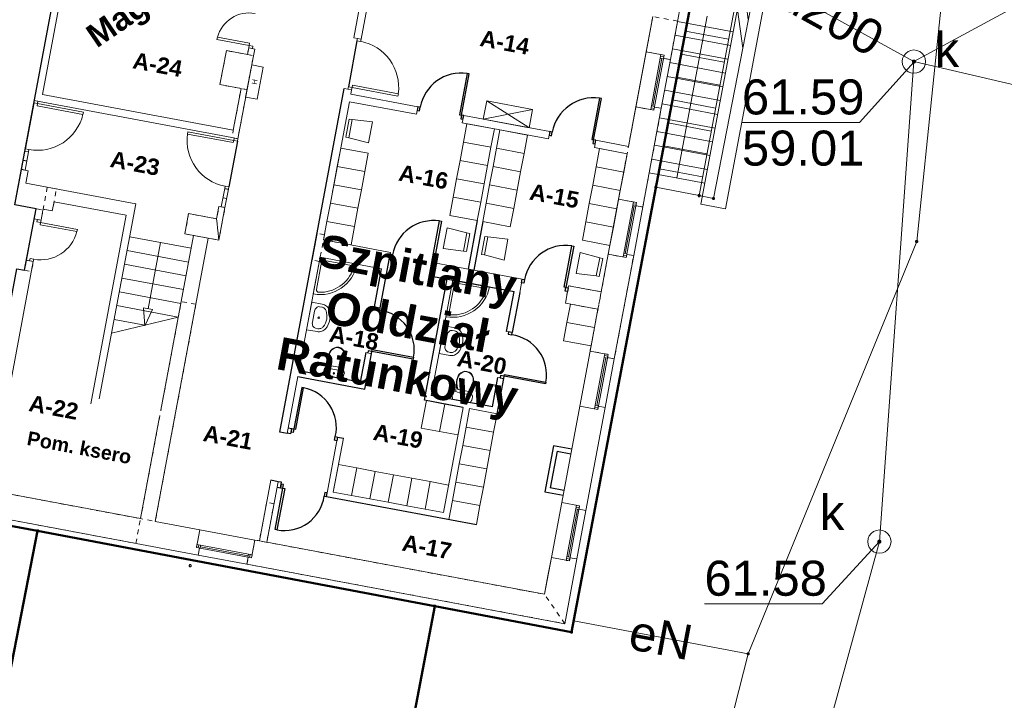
# Model space of a CAD drawing. Header units: millimetres. Extents: x 6421400 to 6424255, y 5791334 to 5793836.
# Tile 24 of 101: x 6422697 to 6422718, y 5792808 to 5792822. Entities that reach past the tile are written whole.
import ezdxf
from ezdxf.enums import TextEntityAlignment as Align

# ---------------------------------------------------------------- set-up
doc = ezdxf.new("R2010")
doc.units = ezdxf.units.MM
doc.linetypes.add('DASHED', pattern=[20, 10, -10])
doc.linetypes.add('Wipeout_Contour', pattern=[10, 0, -10])
doc.layers.get('0').update_dxf_attribs({"color": 252})
for name, color, linetype, lineweight in [('GESBLO', 252, 'Continuous', 18), ('GESBZO', 7, 'Continuous', 35), ('GESIPD', 252, 'Continuous', 18), ('GESSCH', 252, 'Continuous', 18), ('GSPPRB', 252, 'Continuous', 18), ('GSSDSO', 252, 'Continuous', 18), ('GULENN', 252, 'Continuous', 18), ('GULENN_O', 252, 'Continuous', 18), ('GULKDP', 252, 'Continuous', 18), ('GULKDP_O', 252, 'Continuous', 18), ('GUPKSD', 252, 'Continuous', 18), ('GUPKSD_O', 252, 'Continuous', 18), ('GUPKWZ', 252, 'Continuous', 13), ('GUPKWZ_O', 252, 'Continuous', 13)]:
    doc.layers.add(name, color=color, linetype=linetype, lineweight=lineweight)
for name, color, linetype in [('GUPKSH', 252, 'Continuous'), ('GUPKSH_O', 252, 'Continuous'), ('Kreskowanie', 252, 'Continuous'), ('xref', 252, 'Continuous')]:
    doc.layers.add(name, color=color, linetype=linetype)
doc.styles.add('Arial', font='arial.ttf')
doc.styles.add('GENERATED_STYLE_2', font='ARIALUNI.TTF')
doc.styles.add('GENERATED_STYLE_6', font='arialbd.ttf')

# ---------------------------------------------------------------- blocks, each defined once
blk = doc.blocks.new('GSSDSO1')
at = {"color": 0}
for points in [[(-1.125, -0.25), (-0.125, 0.25)], [(-0.5, -0.25), (0.5, 0.25)], [(0.125, -0.25), (1.125, 0.25)]]:
    blk.add_lwpolyline(points, dxfattribs=at)
blk = doc.blocks.new('GUPKSH1')
blk.add_hatch(color=0).paths.add_polyline_path([(0, 0.045), (-0.011647, 0.043467), (-0.0225, 0.038971), (-0.03182, 0.03182), (-0.038971, 0.0225), (-0.043467, 0.011647), (-0.045, 0), (-0.043467, -0.011647), (-0.038971, -0.0225), (-0.03182, -0.03182), (-0.0225, -0.038971), (-0.011647, -0.043467), (0, -0.045), (0.011647, -0.043467), (0.0225, -0.038971), (0.03182, -0.03182), (0.038971, -0.0225), (0.043467, -0.011647), (0.045, 0), (0.043467, 0.011647), (0.038971, 0.0225), (0.03182, 0.03182), (0.0225, 0.038971), (0.011647, 0.043467)])
blk = doc.blocks.new('GUPKSD1_1')
at = {"color": 0}
blk.add_lwpolyline([(0.25, 0), (0.241481, -0.064705), (0.216506, -0.125), (0.176777, -0.176777), (0.125, -0.216506), (0.064705, -0.241481), (0, -0.25), (-0.064705, -0.241481), (-0.125, -0.216506), (-0.176777, -0.176777), (-0.216506, -0.125), (-0.241481, -0.064705), (-0.25, 0), (-0.241481, 0.064705), (-0.216506, 0.125), (-0.176777, 0.176777), (-0.125, 0.216506), (-0.064705, 0.241481), (0, 0.25), (0.064705, 0.241481), (0.125, 0.216506), (0.176777, 0.176777), (0.216506, 0.125), (0.241481, 0.064705)], close=True, dxfattribs=at)
blk = doc.blocks.new('GUPKWZ1_1')
at = {"color": 0}
blk.add_lwpolyline([(0.25, 0), (0.241481, -0.064705), (0.216506, -0.125), (0.176777, -0.176777), (0.125, -0.216506), (0.064705, -0.241481), (0, -0.25), (-0.064705, -0.241481), (-0.125, -0.216506), (-0.176777, -0.176777), (-0.216506, -0.125), (-0.241481, -0.064705), (-0.25, 0), (-0.241481, 0.064705), (-0.216506, 0.125), (-0.176777, 0.176777), (-0.125, 0.216506), (-0.064705, 0.241481), (0, 0.25), (0.064705, 0.241481), (0.125, 0.216506), (0.176777, 0.176777), (0.216506, 0.125), (0.241481, 0.064705)], close=True, dxfattribs=at)
blk = doc.blocks.new('GSPPRB0')
at = {"color": 0, "lineweight": 18}
blk.add_lwpolyline([(-0.007955, 0.0225), (0.007955, 0.0225), (0.0225, 0.007955), (0.0225, -0.007955), (0.007955, -0.0225), (-0.007955, -0.0225), (-0.0225, -0.007955), (-0.0225, 0.007955)], close=True, dxfattribs=at)
blk = doc.blocks.new('G$CC51CC4AD')
at = {"layer": 'GESBLO', "linetype": 'Continuous', "lineweight": 18, "elevation": 10.26}
blk.add_lwpolyline([(6422706.06, 5792809.74), (6422697.56, 5792811.35), (6422686.8, 5792813.34), (6422693, 5792845.94), (6422693.59, 5792849.14), (6422695.55, 5792859.83), (6422715.05, 5792856.19), (6422717.81, 5792855.67), (6422715.87, 5792845.459), (6422715.092, 5792841.355), (6422714.606, 5792838.792), (6422708.99, 5792809.18)], close=True, dxfattribs=at)
at = {"layer": 'GESBZO', "linetype": 'Continuous', "lineweight": 50, "elevation": 10.26}
for points in [[(6422706.06, 5792809.74), (6422697.56, 5792811.35), (6422686.8, 5792813.34), (6422693, 5792845.94), (6422693.59, 5792849.14), (6422695.55, 5792859.83), (6422715.05, 5792856.19), (6422717.81, 5792855.67), (6422715.87, 5792845.459), (6422718.077, 5792845.045), (6422718.645, 5792848.041), (6422725.134, 5792846.811), (6422723.784, 5792839.697), (6422723.402, 5792839.774), (6422723.093, 5792838.147), (6422720.024, 5792838.727), (6422720.335, 5792840.355), (6422715.092, 5792841.355), (6422714.606, 5792838.792), (6422708.99, 5792809.18)], [(6422704.49, 5792801.49), (6422695.95, 5792803.13), (6422697.56, 5792811.35), (6422706.06, 5792809.74)]]:
    blk.add_lwpolyline(points, close=True, dxfattribs=at)
at = {"layer": 'GESIPD', "linetype": 'Continuous', "lineweight": 18, "elevation": 10.26}
blk.add_lwpolyline([(6422697.123, 5792809.121), (6422697.56, 5792811.35), (6422686.8, 5792813.34), (6422686.79, 5792813.288), (6422686.655, 5792813.314), (6422688.495, 5792823.144), (6422685.923, 5792823.621), (6422685.419, 5792821.73), (6422684.093, 5792813.801), (6422683.794, 5792813.857), (6422685.269, 5792821.762), (6422684.023, 5792821.995)], dxfattribs=at)
at = {"layer": 'GESSCH', "linetype": 'Continuous', "lineweight": 18, "elevation": 10.26}
blk.add_lwpolyline([(6422710.797, 5792818.709), (6422711.72, 5792818.53), (6422712.52, 5792822.77), (6422711.603, 5792822.957)], close=True, dxfattribs=at)
for points in [[(6422712.352, 5792821.878), (6422711.431, 5792822.052)], [(6422712.259, 5792821.387), (6422711.338, 5792821.561)], [(6422712.166, 5792820.896), (6422711.245, 5792821.07)], [(6422712.074, 5792820.404), (6422711.152, 5792820.578)], [(6422711.981, 5792819.913), (6422711.059, 5792820.087)], [(6422711.888, 5792819.422), (6422710.965, 5792819.596)], [(6422711.796, 5792818.93), (6422710.872, 5792819.105)]]:
    blk.add_lwpolyline(points, dxfattribs=at)
at = {"layer": 'GSSDSO', "linetype": 'Continuous', "lineweight": 18, "elevation": 10.22}
blk.add_lwpolyline([(6422712.19, 5792826.12), (6422713.46, 5792825.83), (6422712.03, 5792818.47), (6422711.72, 5792818.53), (6422712.52, 5792822.77), (6422713.08, 5792825.55), (6422712.12, 5792825.77)], close=True, dxfattribs=at)
at = {"layer": 'GULENN', "linetype": 'Continuous', "lineweight": 18, "elevation": 10.18}
for points in [[(6422717.383, 5792836.88), (6422717.471, 5792828.131), (6422716.379, 5792817.549), (6422712.77, 5792808.717), (6422711.571, 5792804.008), (6422705.197, 5792805.206)], [(6422712.77, 5792808.717), (6422709.036, 5792809.426)]]:
    blk.add_lwpolyline(points, dxfattribs=at)
at = {"layer": 'GULKDP', "linetype": 'Continuous', "lineweight": 18, "elevation": 10.18}
for points in [[(6422716.32, 5792821.4), (6422715.58, 5792811.12), (6422710.61, 5792792.95), (6422678.5, 5792798.87), (6422680.12, 5792810.02), (6422685.71, 5792837.86), (6422685.8, 5792838.35)], [(6422726.92, 5792825.34), (6422724.44, 5792825.8), (6422716.32, 5792821.4)], [(6422716.32, 5792821.4), (6422712.327, 5792823.61)], [(6422725.118, 5792819.355), (6422716.32, 5792821.4)]]:
    blk.add_lwpolyline(points, dxfattribs=at)
at = {"layer": 'GUPKSH_O', "linetype": 'Continuous', "lineweight": 13, "elevation": 10.8, "flags": 128}
for points in [[(6422716.325, 5792821.397), (6422715.158, 5792820.095), (6422712.638, 5792820.095)], [(6422715.583, 5792811.122), (6422714.355, 5792809.789), (6422711.835, 5792809.789)]]:
    blk.add_lwpolyline(points, dxfattribs=at)
at = {"layer": 'GSPPRB', "linetype": 'Continuous', "lineweight": 18, "rotation": 90}
for p in [(6422710.797, 5792818.709, 10.28), (6422711.72, 5792818.53, 10.28), (6422712.03, 5792818.47, 10.28), (6422716.379, 5792817.549, 10.28), (6422697.56, 5792811.35, 10.28), (6422700.826, 5792810.604, 10.28), (6422706.06, 5792809.74, 10.28), (6422708.99, 5792809.18, 10.28), (6422712.77, 5792808.717, 10.28)]:
    blk.add_blockref('GSPPRB0', p, dxfattribs=at)
at = {"layer": 'GSSDSO', "linetype": 'Continuous', "lineweight": 18, "yscale": 0.67706298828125, "rotation": 79.00479399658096}
blk.add_blockref('GSSDSO1', (6422712.703, 5792822.822, 10.22), dxfattribs=at)
at = {"layer": 'GUPKSD', "linetype": 'Continuous', "lineweight": 18, "rotation": 90}
for p in [(6422716.32, 5792821.4, 10.24), (6422715.58, 5792811.12, 10.24)]:
    blk.add_blockref('GUPKSD1_1', p, dxfattribs=at)
at = {"layer": 'GUPKSH', "linetype": 'Continuous', "lineweight": 5, "rotation": 90}
for p in [(6422716.32, 5792821.4, 10.24), (6422715.58, 5792811.12, 10.24)]:
    blk.add_blockref('GUPKSH1', p, dxfattribs=at)
at = {"layer": 'GUPKWZ', "linetype": 'Continuous', "lineweight": 13, "rotation": 90}
blk.add_blockref('GUPKWZ1_1', (6422715.58, 5792811.12, 10.25), dxfattribs=at)
at = {"layer": 'GULENN_O', "linetype": 'Continuous', "lineweight": 0, "style": 'Arial'}
blk.add_text('eN', height=0.75, rotation=349.2576, dxfattribs=at).set_placement((6422710.833, 5792808.703, 10.8), align=Align.CENTER)
at = {"layer": 'GULKDP_O', "linetype": 'Continuous', "lineweight": 0, "style": 'Arial'}
blk.add_text('kd200', height=0.75, rotation=331.0343, dxfattribs=at).set_placement((6422714.142, 5792822.177, 10.8), align=Align.CENTER)
at = {"layer": 'GUPKSD_O', "linetype": 'Continuous', "lineweight": 0, "style": 'Arial'}
for p in [(6422717.289, 5792821.283, 10.8), (6422714.83, 5792811.37, 10.8)]:
    blk.add_text('k', height=0.75, rotation=360, dxfattribs=at).set_placement(p, align=Align.RIGHT)
at = {"layer": 'GUPKSH_O', "linetype": 'Continuous', "lineweight": 0, "style": 'Arial'}
for s, p in [('61.59', (6422712.638, 5792820.268, 10.8)), ('59.01', (6422712.638, 5792819.173, 10.8)), ('61.58', (6422711.835, 5792809.961, 10.8))]:
    blk.add_text(s, height=0.75, rotation=360, dxfattribs=at).set_placement(p)
at = {"layer": 'GUPKWZ_O', "linetype": 'Continuous', "lineweight": 0, "style": 'Arial'}
blk.add_text('k', height=0.75, rotation=360, dxfattribs=at).set_placement((6422714.83, 5792811.37, 10.8), align=Align.RIGHT)
blk = doc.blocks.new('-1')
at = {"linetype": 'Continuous', "lineweight": 18}
for p, q in [((175718, -27461), (175718, -35131)), ((175718, -27461), (175718, -35131)), ((175178, -28001), (175178, -35131)), ((175178, -28001), (175178, -35131)), ((160743, -29226), (160743, -35576)), ((173968, -32206), (173968, -30666)), ((167218, -31191), (167218, -32992)), ((167378, -32992), (167378, -31156)), ((174573, -31145), (174573, -34671)), ((160893, -35416), (160893, -31216)), ((173428, -31366), (173428, -32136)), ((173428, -31366), (173428, -34196)), ((175178, -31371), (173968, -31371)), ((175178, -31371), (173968, -31371)), ((175178, -31671), (173968, -31671)), ((175178, -31671), (173968, -31671)), ((175178, -31971), (173968, -31971)), ((175178, -31971), (173968, -31971)), ((173428, -32136), (173818, -32136)), ((173428, -32136), (173428, -33336)), ((173750, -32136), (173750, -33336)), ((173818, -32136), (173750, -32136)), ((173818, -32176), (173750, -32176)), ((173750, -32216), (173818, -32216)), ((173784, -32216), (173784, -33256)), ((173818, -32136), (173818, -32206)), ((173818, -33336), (173818, -32136)), ((173818, -32206), (173968, -32206)), ((173968, -33266), (173968, -32206)), ((175178, -32271), (173968, -32271)), ((175178, -32271), (173968, -32271)), ((175178, -32571), (173968, -32571)), ((175178, -32571), (173968, -32571)), ((175178, -32871), (173968, -32871)), ((175178, -32871), (173968, -32871)), ((167218, -32992), (167378, -32992)), ((167298, -33042), (167298, -32992)), ((167378, -33042), (167298, -33042)), ((167378, -32992), (167378, -33042)), ((173750, -33256), (173818, -33256)), ((173818, -33296), (173750, -33296)), ((173818, -33336), (173818, -33266)), ((173818, -33266), (173968, -33266)), ((175178, -33171), (173968, -33171)), ((175178, -33171), (173968, -33171)), ((173968, -35416), (173968, -33266)), ((173428, -33336), (173818, -33336)), ((173428, -33336), (173428, -34196)), ((173750, -33336), (173818, -33336)), ((175178, -33471), (173968, -33471)), ((175178, -33471), (173968, -33471)), ((164348, -33571), (164348, -33521)), ((165048, -33521), (164348, -33521)), ((165048, -33571), (164348, -33571)), ((165048, -33571), (165048, -33521)), ((165048, -33621), (165048, -33571)), ((165048, -33571), (165128, -33571)), ((165178, -33621), (165048, -33621)), ((165048, -33621), (165048, -33766)), ((165128, -33621), (165048, -33621)), ((165128, -33571), (165128, -33621)), ((165178, -33766), (165178, -33621)), ((165048, -33766), (164588, -33766)), ((164588, -33766), (164588, -34506)), ((165178, -34506), (165178, -33766)), ((170264, -33796), (171257, -34193)), ((170264, -34196), (171264, -33796)), ((170264, -33796), (171264, -33796)), ((170264, -33796), (170264, -34196)), ((171264, -33796), (171264, -34196)), ((175178, -33771), (173968, -33771)), ((175178, -33771), (173968, -33771)), ((165428, -33969), (165178, -33969)), ((165178, -33969), (165178, -34669)), ((165428, -34669), (165428, -33969)), ((167218, -34096), (167378, -34096)), ((167378, -34046), (167298, -34046)), ((167298, -34046), (167298, -34096)), ((167378, -33996), (168378, -33996)), ((167378, -34046), (167378, -33996)), ((167378, -34096), (167378, -34046)), ((167378, -34046), (168378, -34046)), ((167378, -34196), (167378, -34096)), ((168378, -34046), (168378, -33996)), ((175178, -34071), (173968, -34071)), ((175178, -34071), (173968, -34071)), ((168838, -34196), (167378, -34196)), ((167378, -36256), (167378, -34356)), ((168838, -34356), (167378, -34356)), ((168838, -34196), (168838, -34356)), ((169838, -34196), (169838, -34356)), ((169838, -34196), (169838, -34356)), ((171718, -34196), (169838, -34196)), ((171718, -34356), (169838, -34356)), ((169938, -34356), (169938, -34756)), ((170538, -34356), (169938, -34356)), ((170264, -34196), (171264, -34196)), ((170538, -34756), (170538, -34356)), ((171258, -34356), (170658, -34356)), ((170658, -34356), (170658, -35156)), ((171258, -34756), (171258, -34356)), ((171718, -34196), (171718, -34356)), ((172718, -34196), (172718, -34356)), ((173428, -34196), (172718, -34196)), ((173428, -34356), (172718, -34356)), ((172828, -34356), (172828, -34756)), ((173428, -34356), (172828, -34356)), ((173428, -34356), (173428, -35346)), ((173428, -34756), (173428, -34356)), ((164588, -34506), (165048, -34506)), ((165048, -34506), (165048, -35416)), ((165178, -35576), (165178, -34506)), ((175178, -34371), (173968, -34371)), ((175178, -34371), (173968, -34371)), ((165178, -34669), (165428, -34669)), ((167446, -35116), (167446, -34722)), ((167446, -34722), (167511, -34722)), ((167511, -34722), (167946, -34689)), ((167511, -34722), (167511, -35116)), ((167946, -34689), (167946, -35146)), ((169938, -34756), (170538, -34756)), ((169938, -34756), (169938, -35156)), ((170538, -34756), (169938, -34756)), ((170538, -35156), (170538, -34756)), ((170658, -34756), (171258, -34756)), ((171258, -34756), (170658, -34756)), ((171258, -35156), (171258, -34756)), ((172828, -34756), (173428, -34756)), ((172828, -34756), (172828, -35156)), ((173428, -34756), (172828, -34756)), ((173428, -35156), (173428, -34756)), ((175178, -34671), (173968, -34671)), ((175178, -34671), (173968, -34671)), ((167511, -35116), (167446, -35116)), ((167946, -35146), (167511, -35116)), ((169938, -35156), (170538, -35156)), ((169938, -35156), (169938, -35556)), ((170538, -35156), (169938, -35156)), ((170538, -35556), (170538, -35156)), ((170658, -35156), (171258, -35156)), ((170658, -35156), (170658, -35556)), ((171258, -35156), (170658, -35156)), ((171258, -35556), (171258, -35156)), ((172828, -35156), (173428, -35156)), ((172828, -35156), (172828, -35556)), ((173428, -35156), (172828, -35156)), ((173428, -35556), (173428, -35156)), ((175178, -35131), (175718, -35131)), ((175178, -35131), (175718, -35131)), ((167378, -35366), (167378, -35766)), ((167978, -35366), (167378, -35366)), ((167978, -35766), (167978, -35366)), ((173428, -35346), (173818, -35346)), ((173428, -35346), (173428, -36546)), ((173750, -35346), (173750, -36546)), ((173818, -35346), (173750, -35346)), ((173818, -35386), (173750, -35386)), ((173818, -35346), (173818, -35416)), ((173818, -36546), (173818, -35346)), ((160743, -35576), (160893, -35576)), ((160743, -35626), (160743, -35576)), ((160743, -35576), (160823, -35576)), ((160823, -35576), (160823, -35626)), ((160893, -35416), (165048, -35416)), ((160893, -35576), (165048, -35576)), ((165178, -35576), (165048, -35576)), ((165098, -35576), (165098, -35626)), ((165178, -35576), (165098, -35576)), ((165178, -35626), (165178, -35576)), ((169938, -35556), (170538, -35556)), ((169938, -35556), (169938, -35956)), ((170538, -35556), (169938, -35556)), ((170538, -35956), (170538, -35556)), ((170658, -35556), (171258, -35556)), ((170658, -35556), (170658, -35956)), ((171258, -35556), (170658, -35556)), ((171258, -35956), (171258, -35556)), ((172828, -35556), (173428, -35556)), ((172828, -35556), (172828, -35956)), ((173428, -35556), (172828, -35556)), ((173428, -35956), (173428, -35556)), ((173750, -35426), (173818, -35426)), ((173784, -35426), (173784, -36466)), ((173818, -35416), (173968, -35416)), ((173968, -36476), (173968, -35416)), ((160823, -35626), (160743, -35626)), ((160823, -35626), (160823, -35676)), ((160823, -35626), (161823, -35626)), ((160823, -35676), (161823, -35676)), ((161823, -35626), (161823, -35676)), ((164098, -35626), (164098, -35676)), ((165098, -35626), (164098, -35626)), ((165098, -35676), (164098, -35676)), ((165098, -35626), (165178, -35626)), ((165098, -35626), (165098, -35676)), ((167378, -35766), (167978, -35766)), ((167378, -35766), (167378, -36166)), ((167978, -35766), (167378, -35766)), ((167978, -36166), (167978, -35766)), ((169938, -35956), (170538, -35956)), ((169938, -35956), (169938, -36356)), ((170538, -35956), (169938, -35956)), ((170538, -36356), (170538, -35956)), ((170658, -35956), (171258, -35956)), ((170658, -35956), (170658, -36356)), ((171258, -35956), (170658, -35956)), ((171258, -36356), (171258, -35956)), ((172828, -35956), (173428, -35956)), ((172828, -35956), (172828, -36356)), ((173428, -35956), (172828, -35956)), ((173428, -36356), (173428, -35956)), ((167378, -36166), (167978, -36166)), ((167378, -36166), (167378, -36566)), ((167978, -36166), (167378, -36166)), ((167378, -36256), (167378, -36306)), ((167978, -36566), (167978, -36166)), ((169938, -36356), (170538, -36356)), ((170658, -36356), (171258, -36356)), ((172828, -36356), (173428, -36356)), ((173750, -36466), (173818, -36466)), ((160823, -36626), (160743, -36626)), ((160743, -36626), (160743, -36676)), ((160743, -36676), (160743, -37076)), ((160743, -36676), (160823, -36676)), ((160823, -36676), (160823, -36626)), ((160823, -36676), (160823, -37076)), ((165098, -36676), (165098, -36626)), ((165098, -36626), (165178, -36626)), ((165098, -36676), (165098, -37076)), ((165178, -36676), (165098, -36676)), ((165178, -36626), (165178, -36676)), ((165178, -36676), (165178, -37076)), ((167378, -36566), (167978, -36566)), ((167378, -36566), (167378, -36966)), ((167978, -36566), (167378, -36566)), ((167978, -36966), (167978, -36566)), ((169932, -36623), (169932, -37080)), ((170367, -36657), (169932, -36623)), ((170367, -36657), (170367, -37051)), ((170432, -36657), (170367, -36657)), ((170432, -37051), (170432, -36657)), ((170758, -37051), (170758, -36657)), ((170758, -36657), (170823, -36657)), ((170823, -36657), (171258, -36623)), ((170823, -36657), (170823, -37051)), ((171258, -36623), (171258, -37080)), ((172828, -36623), (172828, -37080)), ((173262, -36657), (172828, -36623)), ((173262, -36657), (173262, -37051)), ((173327, -36657), (173262, -36657)), ((173327, -37051), (173327, -36657)), ((173428, -36546), (173818, -36546)), ((173428, -36546), (173428, -37366)), ((173818, -36506), (173750, -36506)), ((173750, -36546), (173818, -36546)), ((173818, -36546), (173818, -36476)), ((173818, -36476), (173968, -36476)), ((173968, -38726), (173968, -36476)), ((160743, -36680), (160823, -36680)), ((160743, -36875), (160823, -36875)), ((160743, -36878), (160823, -36878)), ((165178, -36680), (165098, -36680)), ((165178, -36875), (165098, -36875)), ((165178, -36878), (165098, -36878)), ((160743, -37073), (160823, -37073)), ((160743, -37076), (160893, -37076)), ((160743, -37076), (160743, -37846)), ((160893, -37346), (160893, -37076)), ((165178, -37076), (165048, -37076)), ((165048, -37076), (165048, -37346)), ((165178, -37073), (165098, -37073)), ((165178, -37786), (165178, -37076)), ((167378, -36966), (167978, -36966)), ((167378, -36966), (167378, -37366)), ((167978, -36966), (167378, -36966)), ((167978, -37366), (167978, -36966)), ((169932, -37080), (170367, -37051)), ((170367, -37051), (170432, -37051)), ((170823, -37051), (170758, -37051)), ((171258, -37080), (170823, -37051)), ((172828, -37080), (173262, -37051)), ((173262, -37051), (173327, -37051)), ((167218, -37256), (167218, -37836)), ((167378, -37206), (167378, -37156)), ((167378, -37256), (167378, -37206)), ((163288, -37346), (160893, -37346)), ((163288, -41596), (163288, -37346)), ((165048, -37346), (164438, -37346)), ((164438, -37346), (164438, -37786)), ((167378, -37366), (167978, -37366)), ((168838, -37366), (167968, -37366)), ((168838, -37411), (168838, -37366)), ((169838, -37411), (169838, -37701)), ((171718, -37411), (169838, -37411)), ((171718, -37411), (171718, -37701)), ((172718, -37366), (172718, -37411)), ((172718, -37366), (172718, -37746)), ((173428, -37366), (172718, -37366)), ((161558, -37826), (161558, -37626)), ((161558, -37626), (163128, -37626)), ((163128, -41736), (163128, -37626)), ((170258, -40219), (170258, -37701)), ((170258, -37701), (171058, -37701)), ((172718, -37701), (172718, -37746)), ((160743, -37846), (161208, -37846)), ((161208, -37846), (161208, -38066)), ((161358, -37846), (161358, -37826)), ((161358, -37826), (161558, -37826)), ((161358, -38066), (161358, -37846)), ((164948, -37786), (164438, -37786)), ((164628, -37786), (164628, -39226)), ((164948, -37786), (165178, -37786)), ((164948, -43956), (164948, -37786)), ((167378, -40219), (167378, -37746)), ((167378, -38546), (167378, -37746)), ((167378, -37746), (168713, -37746)), ((167378, -37836), (167378, -37886)), ((167428, -38439), (167428, -37846)), ((167478, -37796), (168071, -37796)), ((170308, -38394), (170308, -37801)), ((170358, -37751), (170951, -37751)), ((173428, -37746), (172718, -37746)), ((172828, -37746), (172828, -38146)), ((173428, -37746), (173428, -38656)), ((173428, -38146), (173428, -37746)), ((161358, -38066), (161208, -38066)), ((161278, -38116), (161278, -38066)), ((161278, -38066), (161358, -38066)), ((161358, -38116), (161278, -38116)), ((161358, -38066), (161358, -38116)), ((161358, -38116), (161358, -38166)), ((161358, -38116), (162158, -38116)), ((162158, -38116), (162158, -38166)), ((164628, -38066), (163288, -38066)), ((164628, -38066), (163288, -38066)), ((163958, -39509), (163958, -38066)), ((173428, -38146), (172828, -38146)), ((172828, -38146), (173428, -38146)), ((172828, -38146), (172828, -38546)), ((173428, -38546), (173428, -38146)), ((161358, -38166), (162158, -38166)), ((164628, -38366), (163288, -38366)), ((164628, -38366), (163288, -38366)), ((168713, -38574), (168838, -38574)), ((171593, -38574), (171718, -38574)), ((172828, -38546), (173428, -38546)), ((164628, -38666), (163288, -38666)), ((164628, -38666), (163288, -38666)), ((167378, -38724), (167378, -39324)), ((167378, -38724), (167607, -38724)), ((167378, -38786), (167378, -38736)), ((167378, -38836), (167378, -38786)), ((167632, -38726), (167607, -38724)), ((167657, -38730), (167632, -38726)), ((167681, -38738), (167657, -38730)), ((167704, -38749), (167681, -38738)), ((167725, -38763), (167704, -38749)), ((167743, -38780), (167725, -38763)), ((167760, -38798), (167743, -38780)), ((170262, -38700), (170262, -39300)), ((170262, -38700), (170491, -38700)), ((170395, -38785), (170381, -38799)), ((170410, -38774), (170395, -38785)), ((170427, -38768), (170410, -38774)), ((170445, -38765), (170427, -38768)), ((170445, -38765), (170491, -38765)), ((170516, -38702), (170491, -38700)), ((170507, -38767), (170491, -38765)), ((170523, -38770), (170507, -38767)), ((170541, -38707), (170516, -38702)), ((170539, -38775), (170523, -38770)), ((170553, -38782), (170539, -38775)), ((170565, -38715), (170541, -38707)), ((170566, -38791), (170553, -38782)), ((170588, -38726), (170565, -38715)), ((170609, -38740), (170588, -38726)), ((170628, -38756), (170609, -38740)), ((170644, -38775), (170628, -38756)), ((170658, -38795), (170644, -38775)), ((173428, -38656), (173818, -38656)), ((173428, -38656), (173428, -39856)), ((173750, -38656), (173750, -39856)), ((173818, -38656), (173750, -38656)), ((173818, -38696), (173750, -38696)), ((173750, -38736), (173818, -38736)), ((173784, -38736), (173784, -39776)), ((173818, -38656), (173818, -38726)), ((173818, -39856), (173818, -38656)), ((173818, -38726), (173968, -38726)), ((173968, -39786), (173968, -38726)), ((161358, -38966), (161208, -38966)), ((161208, -38966), (161208, -39186)), ((161358, -38916), (161278, -38916)), ((161278, -38916), (161278, -38966)), ((161278, -38966), (161358, -38966)), ((161358, -38966), (161358, -38916)), ((161358, -43956), (161358, -38966)), ((164628, -38966), (163288, -38966)), ((164628, -38966), (163288, -38966)), ((167472, -38882), (167470, -38905)), ((167470, -38905), (167470, -39143)), ((167477, -38861), (167472, -38882)), ((167485, -38841), (167477, -38861)), ((167497, -38823), (167485, -38841)), ((167510, -38809), (167497, -38823)), ((167526, -38798), (167510, -38809)), ((167543, -38791), (167526, -38798)), ((167561, -38789), (167543, -38791)), ((167561, -38789), (167607, -38789)), ((167623, -38790), (167607, -38789)), ((167639, -38793), (167623, -38790)), ((167654, -38798), (167639, -38793)), ((167669, -38805), (167654, -38798)), ((167682, -38814), (167669, -38805)), ((167694, -38825), (167682, -38814)), ((167705, -38837), (167694, -38825)), ((167713, -38850), (167705, -38837)), ((167733, -38891), (167713, -38850)), ((167748, -38934), (167733, -38891)), ((167757, -38979), (167748, -38934)), ((167760, -39024), (167757, -38979)), ((167773, -38819), (167760, -38798)), ((167797, -38867), (167773, -38819)), ((167814, -38918), (167797, -38867)), ((167824, -38971), (167814, -38918)), ((167828, -39024), (167824, -38971)), ((170356, -38859), (170354, -38881)), ((170354, -38881), (170354, -39119)), ((170361, -38837), (170356, -38859)), ((170370, -38817), (170361, -38837)), ((170381, -38799), (170370, -38817)), ((170578, -38801), (170566, -38791)), ((170589, -38813), (170578, -38801)), ((170598, -38826), (170589, -38813)), ((170618, -38867), (170598, -38826)), ((170632, -38910), (170618, -38867)), ((170641, -38955), (170632, -38910)), ((170644, -39000), (170641, -38955)), ((170681, -38844), (170658, -38795)), ((170698, -38894), (170681, -38844)), ((170708, -38947), (170698, -38894)), ((170712, -39000), (170708, -38947)), ((161208, -39186), (161038, -39186)), ((167470, -39143), (167470, -39143)), ((167470, -39143), (167472, -39165)), ((167472, -39165), (167477, -39187)), ((167477, -39187), (167485, -39207)), ((167485, -39207), (167497, -39225)), ((167705, -39211), (167713, -39198)), ((167713, -39198), (167733, -39157)), ((167733, -39157), (167748, -39114)), ((167748, -39114), (167757, -39069)), ((167757, -39069), (167760, -39024)), ((167773, -39229), (167797, -39181)), ((167797, -39181), (167814, -39130)), ((167814, -39130), (167824, -39077)), ((167824, -39077), (167828, -39024)), ((170354, -39119), (170354, -39119)), ((170354, -39119), (170356, -39142)), ((170356, -39142), (170361, -39163)), ((170361, -39163), (170370, -39184)), ((170370, -39184), (170381, -39201)), ((170381, -39201), (170395, -39216)), ((170566, -39210), (170578, -39199)), ((170578, -39199), (170589, -39188)), ((170589, -39188), (170598, -39174)), ((170598, -39174), (170618, -39133)), ((170618, -39133), (170632, -39090)), ((170632, -39090), (170641, -39046)), ((170641, -39046), (170644, -39000)), ((170644, -39226), (170658, -39205)), ((170658, -39205), (170681, -39157)), ((170681, -39157), (170698, -39106)), ((170698, -39106), (170708, -39054)), ((170708, -39054), (170712, -39000)), ((164628, -39266), (163288, -39266)), ((164628, -39266), (163288, -39266)), ((164628, -39226), (164628, -41596)), ((167378, -39324), (167607, -39324)), ((167497, -39225), (167510, -39239)), ((167510, -39239), (167526, -39250)), ((167526, -39250), (167543, -39256)), ((167543, -39256), (167561, -39259)), ((167561, -39259), (167607, -39259)), ((167607, -39259), (167623, -39258)), ((167607, -39324), (167632, -39322)), ((167623, -39258), (167639, -39255)), ((167632, -39322), (167657, -39317)), ((167639, -39255), (167654, -39249)), ((167654, -39249), (167669, -39242)), ((167657, -39317), (167681, -39309)), ((167669, -39242), (167682, -39234)), ((167681, -39309), (167704, -39298)), ((167682, -39234), (167694, -39223)), ((167694, -39223), (167705, -39211)), ((167704, -39298), (167725, -39285)), ((167725, -39285), (167743, -39268)), ((167743, -39268), (167760, -39250)), ((167760, -39250), (167773, -39229)), ((170262, -39300), (170491, -39300)), ((170395, -39216), (170410, -39226)), ((170410, -39226), (170427, -39233)), ((170427, -39233), (170445, -39235)), ((170445, -39235), (170491, -39235)), ((170491, -39235), (170507, -39234)), ((170491, -39300), (170516, -39299)), ((170507, -39234), (170523, -39231)), ((170516, -39299), (170541, -39294)), ((170523, -39231), (170539, -39226)), ((170539, -39226), (170553, -39219)), ((170541, -39294), (170565, -39286)), ((170553, -39219), (170566, -39210)), ((170565, -39286), (170588, -39275)), ((170588, -39275), (170609, -39261)), ((170609, -39261), (170628, -39245)), ((170628, -39245), (170644, -39226)), ((164628, -39566), (163288, -40166)), ((164628, -39566), (163288, -39566)), ((164628, -39566), (163288, -40166)), ((164628, -39566), (163288, -39566)), ((163958, -39882), (163858, -39509)), ((163858, -39509), (164058, -39509)), ((163958, -39882), (164058, -39509)), ((167999, -39623), (167973, -39661)), ((168005, -39629), (167980, -39665)), ((168035, -39594), (167999, -39623)), ((168039, -39601), (168005, -39629)), ((168077, -39575), (168035, -39594)), ((168079, -39583), (168039, -39601)), ((168123, -39569), (168077, -39575)), ((168123, -39577), (168079, -39583)), ((168168, -39575), (168123, -39569)), ((168166, -39583), (168123, -39577)), ((168206, -39601), (168166, -39583)), ((168211, -39594), (168168, -39575)), ((168240, -39629), (168206, -39601)), ((168246, -39623), (168211, -39594)), ((168265, -39665), (168240, -39629)), ((168272, -39661), (168246, -39623)), ((168713, -39574), (168838, -39574)), ((170793, -39623), (170767, -39661)), ((170799, -39629), (170774, -39665)), ((170829, -39594), (170793, -39623)), ((170833, -39601), (170799, -39629)), ((170871, -39575), (170829, -39594)), ((170873, -39583), (170833, -39601)), ((170917, -39569), (170871, -39575)), ((170917, -39577), (170873, -39583)), ((170962, -39575), (170917, -39569)), ((170960, -39583), (170917, -39577)), ((171000, -39601), (170960, -39583)), ((171005, -39594), (170962, -39575)), ((171034, -39629), (171000, -39601)), ((171040, -39623), (171005, -39594)), ((171059, -39665), (171034, -39629)), ((171066, -39661), (171040, -39623)), ((171593, -39574), (171718, -39574)), ((167946, -39742), (167942, -39784)), ((167942, -39784), (167944, -39826)), ((167944, -39826), (167951, -39869)), ((167944, -39826), (167966, -40038)), ((167957, -39701), (167946, -39742)), ((167954, -39743), (167950, -39784)), ((167950, -39784), (167952, -39825)), ((167952, -39825), (167959, -39868)), ((167965, -39703), (167954, -39743)), ((167973, -39661), (167957, -39701)), ((167980, -39665), (167965, -39703)), ((168281, -39703), (168265, -39665)), ((168288, -39701), (168272, -39661)), ((168279, -40038), (168302, -39826)), ((168291, -39743), (168281, -39703)), ((168286, -39868), (168294, -39825)), ((168299, -39742), (168288, -39701)), ((168295, -39784), (168291, -39743)), ((168294, -39825), (168295, -39784)), ((168294, -39869), (168302, -39826)), ((168303, -39784), (168299, -39742)), ((168302, -39826), (168303, -39784)), ((170741, -39742), (170736, -39784)), ((170736, -39784), (170738, -39826)), ((170738, -39826), (170745, -39869)), ((170738, -39826), (170760, -40038)), ((170751, -39701), (170741, -39742)), ((170749, -39743), (170744, -39784)), ((170744, -39784), (170746, -39825)), ((170746, -39825), (170753, -39868)), ((170759, -39703), (170749, -39743)), ((170767, -39661), (170751, -39701)), ((170774, -39665), (170759, -39703)), ((171075, -39703), (171059, -39665)), ((171082, -39701), (171066, -39661)), ((171073, -40038), (171096, -39826)), ((171085, -39743), (171075, -39703)), ((171081, -39868), (171088, -39825)), ((171093, -39742), (171082, -39701)), ((171089, -39784), (171085, -39743)), ((171088, -39825), (171089, -39784)), ((171089, -39869), (171096, -39826)), ((171097, -39784), (171093, -39742)), ((171096, -39826), (171097, -39784)), ((173750, -39776), (173818, -39776)), ((173818, -39816), (173750, -39816)), ((173818, -39856), (173818, -39786)), ((173818, -39786), (173968, -39786)), ((173968, -42026), (173968, -39786)), ((163958, -39866), (163288, -39866)), ((163958, -39866), (163288, -39866)), ((167922, -40049), (167908, -40067)), ((167943, -40038), (167922, -40049)), ((167966, -40038), (167943, -40038)), ((167951, -39869), (167963, -39910)), ((167959, -39868), (167971, -39910)), ((167963, -39910), (167979, -39950)), ((167966, -40038), (168005, -40045)), ((167971, -39910), (167988, -39950)), ((167979, -39950), (168000, -39988)), ((167988, -39950), (168010, -39988)), ((168000, -39988), (168245, -39988)), ((168005, -40045), (168044, -40049)), ((168044, -40049), (168083, -40052)), ((168162, -40052), (168201, -40049)), ((168201, -40049), (168240, -40045)), ((168235, -39988), (168257, -39950)), ((168240, -40045), (168279, -40038)), ((168245, -39988), (168266, -39950)), ((168257, -39950), (168274, -39910)), ((168266, -39950), (168283, -39910)), ((168274, -39910), (168286, -39868)), ((168302, -40038), (168279, -40038)), ((168283, -39910), (168294, -39869)), ((168323, -40049), (168302, -40038)), ((168337, -40067), (168323, -40049)), ((170716, -40049), (170702, -40067)), ((170737, -40038), (170716, -40049)), ((170760, -40038), (170737, -40038)), ((170745, -39869), (170757, -39910)), ((170753, -39868), (170765, -39910)), ((170757, -39910), (170773, -39950)), ((170760, -40038), (170799, -40045)), ((170765, -39910), (170782, -39950)), ((170773, -39950), (170795, -39988)), ((170782, -39950), (170804, -39988)), ((170795, -39988), (171039, -39988)), ((170799, -40045), (170838, -40049)), ((170838, -40049), (170877, -40052)), ((170956, -40052), (170995, -40049)), ((170995, -40049), (171034, -40045)), ((171029, -39988), (171051, -39950)), ((171034, -40045), (171073, -40038)), ((171039, -39988), (171060, -39950)), ((171051, -39950), (171068, -39910)), ((171060, -39950), (171077, -39910)), ((171068, -39910), (171081, -39868)), ((171096, -40038), (171073, -40038)), ((171077, -39910), (171089, -39869)), ((171117, -40049), (171096, -40038)), ((171132, -40067), (171117, -40049)), ((173428, -39856), (173818, -39856)), ((173428, -39856), (173428, -41956)), ((173750, -39856), (173818, -39856)), ((167908, -40067), (167903, -40090)), ((167903, -40090), (167905, -40123)), ((167905, -40123), (167910, -40156)), ((167910, -40156), (167920, -40188)), ((167920, -40188), (167934, -40219)), ((167934, -40219), (168311, -40219)), ((168083, -40052), (168123, -40053)), ((168123, -40053), (168162, -40052)), ((168311, -40219), (168325, -40188)), ((168325, -40188), (168335, -40156)), ((168335, -40156), (168341, -40123)), ((168343, -40090), (168337, -40067)), ((168341, -40123), (168343, -40090)), ((170702, -40067), (170697, -40090)), ((170697, -40090), (170699, -40123)), ((170699, -40123), (170705, -40156)), ((170705, -40156), (170714, -40188)), ((170714, -40188), (170728, -40219)), ((170728, -40219), (171106, -40219)), ((170877, -40052), (170917, -40053)), ((170917, -40053), (170956, -40052)), ((171106, -40219), (171119, -40188)), ((171119, -40188), (171129, -40156)), ((171129, -40156), (171135, -40123)), ((171137, -40090), (171132, -40067)), ((171135, -40123), (171137, -40090)), ((167378, -41586), (167378, -40344)), ((170578, -40344), (170178, -40344)), ((170178, -40344), (170178, -40944)), ((170978, -40344), (170578, -40344)), ((170578, -40344), (170578, -40944)), ((170578, -40944), (170578, -40344)), ((170978, -42636), (170978, -40344)), ((171118, -40344), (171118, -40744)), ((171718, -40344), (171118, -40344)), ((171718, -40744), (171718, -40344)), ((171118, -40744), (171118, -41144)), ((171718, -40744), (171118, -40744)), ((171118, -40744), (171718, -40744)), ((171718, -41144), (171718, -40744)), ((170178, -40944), (170578, -40944)), ((170578, -40944), (170978, -40944)), ((171118, -41144), (171118, -41544)), ((171718, -41144), (171118, -41144)), ((171118, -41144), (171718, -41144)), ((171718, -41544), (171718, -41144)), ((168453, -41461), (168453, -42756)), ((168578, -41461), (168578, -42636)), ((164628, -41736), (164628, -43956)), ((171118, -41544), (171718, -41544)), ((171118, -41544), (171118, -41944)), ((171718, -41544), (171118, -41544)), ((171718, -41944), (171718, -41544)), ((171118, -41944), (171118, -42344)), ((171718, -41944), (171118, -41944)), ((171118, -41944), (171718, -41944)), ((171718, -42344), (171718, -41944)), ((168978, -42036), (168578, -42036)), ((168578, -42036), (168578, -42636)), ((169378, -42036), (168978, -42036)), ((168978, -42036), (168978, -42636)), ((168978, -42636), (168978, -42036)), ((169378, -42636), (169378, -42036)), ((169778, -42036), (169378, -42036)), ((169378, -42036), (169378, -42636)), ((170178, -42036), (169778, -42036)), ((169778, -42036), (169778, -42636)), ((169778, -42636), (169778, -42036)), ((170178, -42636), (170178, -42036)), ((170578, -42036), (170178, -42036)), ((170178, -42036), (170178, -42636)), ((170978, -42036), (170578, -42036)), ((170578, -42036), (170578, -42636)), ((170578, -42636), (170578, -42036)), ((173428, -41956), (173818, -41956)), ((173428, -41956), (173428, -43156)), ((173750, -41956), (173750, -43156)), ((173818, -41956), (173750, -41956)), ((173818, -41996), (173750, -41996)), ((173750, -42036), (173818, -42036)), ((173784, -42036), (173784, -43076)), ((173818, -41956), (173818, -42026)), ((173818, -43156), (173818, -41956)), ((173818, -42026), (173968, -42026)), ((173968, -43086), (173968, -42026)), ((171118, -42344), (171718, -42344)), ((171118, -42344), (171118, -42756)), ((171718, -42344), (171118, -42344)), ((171718, -42756), (171718, -42344)), ((167218, -42636), (167218, -43956)), ((167378, -42636), (167378, -43956)), ((168578, -42636), (168978, -42636)), ((168978, -42636), (169378, -42636)), ((169378, -42636), (169778, -42636)), ((169778, -42636), (170178, -42636)), ((170178, -42636), (170578, -42636)), ((170578, -42636), (170978, -42636)), ((173428, -43156), (173818, -43156)), ((173428, -43156), (173428, -43956)), ((173428, -43556), (173428, -43156)), ((173750, -43076), (173818, -43076)), ((173818, -43116), (173750, -43116)), ((173750, -43156), (173818, -43156)), ((173818, -43156), (173818, -43086)), ((173818, -43086), (173968, -43086)), ((173968, -44496), (173968, -43086)), ((173428, -43956), (173428, -43556)), ((164628, -43956), (161358, -43956)), ((165918, -43956), (164948, -43956)), ((165918, -43956), (165918, -44346)), ((167118, -43956), (165918, -43956)), ((167118, -43956), (167118, -44346)), ((167218, -43956), (167118, -43956)), ((173428, -43956), (167378, -43956)), ((172828, -43956), (173428, -43956)), ((165918, -44278), (167118, -44278)), ((165918, -44346), (165918, -44278)), ((165918, -44346), (165988, -44346)), ((167118, -44346), (165918, -44346)), ((165958, -44346), (165958, -44278)), ((165988, -44346), (165988, -44496)), ((165998, -44278), (165998, -44346)), ((165998, -44312), (167038, -44312)), ((167038, -44278), (167038, -44346)), ((167118, -44346), (167048, -44346)), ((167048, -44346), (167048, -44496)), ((167078, -44346), (167078, -44278)), ((167118, -44278), (167118, -44346)), ((160288, -44496), (165988, -44496)), ((165988, -44496), (167048, -44496)), ((167048, -44496), (173968, -44496))]:
    blk.add_line(p, q, dxfattribs=at)
at = {"linetype": 'ByBlock', "ltscale": 0.6}
for p, q in [((167298, -33042), (167298, -34046)), ((169788, -33296), (169748, -33296)), ((169748, -33297), (169748, -34196)), ((169788, -34196), (169788, -33296)), ((172668, -33296), (172628, -33296)), ((172628, -33297), (172628, -34196)), ((172668, -34196), (172668, -33296)), ((167218, -41586), (167218, -34096)), ((168838, -34196), (168838, -34276)), ((168888, -34196), (168838, -34196)), ((168838, -34276), (168888, -34276)), ((168888, -34276), (168888, -34196)), ((169748, -34196), (169788, -34196)), ((169788, -34196), (169788, -34276)), ((169838, -34196), (169788, -34196)), ((169788, -34276), (169838, -34276)), ((169838, -34276), (169838, -34196)), ((171718, -34196), (171718, -34276)), ((171768, -34196), (171718, -34196)), ((171718, -34276), (171768, -34276)), ((171768, -34276), (171768, -34196)), ((172628, -34196), (172668, -34196)), ((172668, -34196), (172668, -34276)), ((172718, -34196), (172668, -34196)), ((172668, -34276), (172718, -34276)), ((172718, -34276), (172718, -34196)), ((160743, -35626), (160743, -36626)), ((165178, -35626), (165178, -36626)), ((170538, -36356), (170538, -37411)), ((170658, -36356), (170658, -37411)), ((169748, -37411), (169748, -36511)), ((169748, -36511), (169788, -36511)), ((169788, -36511), (169788, -37411)), ((172628, -37411), (172628, -36511)), ((172628, -36511), (172668, -36511)), ((172668, -36511), (172668, -37411)), ((168888, -37411), (168838, -37411)), ((168838, -37411), (168838, -37491)), ((168838, -37491), (168888, -37491)), ((168838, -38574), (168838, -37491)), ((168888, -37491), (168888, -37411)), ((169788, -37411), (169748, -37411)), ((169788, -37491), (169788, -37411)), ((169788, -37411), (169838, -37411)), ((169838, -37491), (169788, -37491)), ((169838, -37411), (169838, -37491)), ((171718, -37411), (171768, -37411)), ((171718, -37491), (171718, -37411)), ((171768, -37491), (171718, -37491)), ((171768, -37411), (171768, -37491)), ((172668, -37411), (172628, -37411)), ((172668, -37491), (172668, -37411)), ((172668, -37411), (172718, -37411)), ((172718, -37491), (172668, -37491)), ((172718, -37411), (172718, -37491)), ((169838, -37701), (171593, -37701)), ((170133, -40344), (170133, -37701)), ((171593, -38574), (171593, -37701)), ((171718, -37701), (171718, -38574)), ((168713, -38574), (168713, -37746)), ((168758, -38574), (168758, -38624)), ((168838, -38624), (168838, -38574)), ((171718, -38574), (171638, -38574)), ((171638, -38574), (171638, -38624)), ((171718, -38624), (171718, -38574)), ((168758, -38624), (168838, -38624)), ((171638, -38624), (171718, -38624)), ((168713, -39574), (168713, -40219)), ((168838, -39524), (168758, -39524)), ((168758, -39524), (168758, -39574)), ((168838, -39524), (168838, -39484)), ((168838, -39484), (169738, -39484)), ((169738, -39524), (168838, -39524)), ((168838, -39574), (168838, -39524)), ((168838, -40344), (168838, -39574)), ((169738, -39484), (169738, -39524)), ((171593, -40219), (171593, -39574)), ((171718, -39524), (171638, -39524)), ((171638, -39524), (171638, -39574)), ((171638, -39574), (171718, -39574)), ((171718, -39524), (171718, -39484)), ((171718, -39484), (172618, -39484)), ((172618, -39524), (171718, -39524)), ((171718, -39574), (171718, -39524)), ((171718, -40344), (171718, -39574)), ((172618, -39484), (172618, -39524)), ((168713, -40219), (167378, -40219)), ((171593, -40219), (170258, -40219)), ((167378, -40344), (168838, -40344)), ((170973, -40344), (170133, -40344)), ((167543, -40561), (167503, -40561)), ((167503, -40561), (167503, -41461)), ((167543, -41461), (167543, -40561)), ((173428, -40796), (173028, -40796)), ((173028, -40796), (173028, -41796)), ((173128, -40896), (173428, -40896)), ((173128, -40896), (173128, -41696)), ((167378, -41461), (167453, -41461)), ((167453, -41461), (167453, -41581)), ((167453, -41541), (167453, -41461)), ((167453, -41461), (167503, -41461)), ((167503, -41461), (167503, -41541)), ((167503, -41461), (167543, -41461)), ((168403, -41541), (168403, -41461)), ((168403, -41461), (168453, -41461)), ((168453, -41461), (168578, -41461)), ((168453, -41461), (168453, -41541)), ((167378, -41586), (167218, -41586)), ((167453, -41581), (167378, -41581)), ((167503, -41541), (167453, -41541)), ((168453, -41541), (168403, -41541)), ((173428, -41696), (173128, -41696)), ((173028, -41796), (173428, -41796)), ((167378, -42636), (167218, -42636)), ((167453, -42636), (167378, -42636)), ((167378, -42756), (167453, -42756)), ((167453, -42756), (167453, -42636)), ((167453, -42676), (167453, -42756)), ((167503, -42676), (167453, -42676)), ((167453, -42756), (167503, -42756)), ((167503, -42756), (167503, -42676)), ((167503, -42756), (167543, -42756)), ((167503, -43656), (167503, -42756)), ((167543, -42756), (167543, -43656)), ((168453, -42676), (168403, -42676)), ((168403, -42676), (168403, -42756)), ((168403, -42756), (168453, -42756)), ((168453, -42756), (168453, -42676)), ((168453, -42756), (171718, -42756)), ((167543, -43656), (167503, -43656))]:
    blk.add_line(p, q, dxfattribs=at)
at = {"linetype": 'DASHED', "lineweight": 18}
blk.add_line((167378, -37366), (167938, -37366), dxfattribs=at)
blk.add_line((167378, -37366), (167938, -37366), dxfattribs=at)
at = {"linetype": 'ByBlock', "lineweight": 18, "ltscale": 0.6}
blk.add_line((161208, -38066), (161208, -38966), dxfattribs=at)
at = {"linetype": 'Wipeout_Contour', "lineweight": 18, "flags": 128}
for points in [[(173968, -31366), (173428, -31366), (173428, -32136), (173818, -32136), (173818, -32206), (173968, -32206)], [(173968, -33266), (173818, -33266), (173818, -33336), (173428, -33336), (173428, -35346), (173818, -35346), (173818, -35416), (173968, -35416)], [(165048, -33766), (165178, -33766), (165178, -33621), (165048, -33621)], [(165178, -34506), (165178, -33766), (164588, -33766), (164588, -34506)], [(165048, -35576), (165178, -35576), (165178, -34506), (165048, -34506)], [(173968, -36476), (173818, -36476), (173818, -36546), (173428, -36546), (173428, -38656), (173818, -38656), (173818, -38726), (173968, -38726)], [(165048, -37346), (165178, -37786), (165178, -37076), (165048, -37076)], [(167378, -37256), (167218, -37256), (167218, -37836), (167378, -37836)], [(161558, -37346), (161358, -37346), (161358, -37826), (161558, -37826)], [(164438, -37786), (165178, -37786), (165048, -37346), (164438, -37346)], [(173428, -37366), (172718, -37366), (172718, -37746), (173428, -37746)], [(161208, -38066), (161358, -38066), (161358, -37846), (161208, -37846)], [(161208, -39186), (161358, -39186), (161358, -38966), (161208, -38966)], [(164948, -39226), (164628, -39226), (164628, -43956), (164948, -43956)], [(167378, -43116), (167218, -43116), (167218, -43956), (167378, -43956)], [(164628, -44496), (164628, -43956), (160288, -43956), (160288, -44496)], [(173968, -44496), (173428, -43956), (167118, -43956), (167118, -44346), (167048, -44346), (167048, -44496)]]:
    blk.add_lwpolyline(points, close=True, dxfattribs=at)
at = {"linetype": 'Continuous', "lineweight": 18}
for centre, radius in [((167522, -37891), 25), ((170403, -37846), 25), ((170469, -39000), 17.5), ((167585, -39024), 17.5), ((168123, -40136), 15), ((170917, -40136), 15)]:
    blk.add_circle(centre, radius, dxfattribs=at)
for centre, radius, start, end in [((165049, -33575), 703, 90.108, 175.6498), ((167373, -34047), 1005, 2.8275, 90), ((160823, -35626), 1000, 270, 357.4549), ((165098, -35626), 1000, 182.5451, 270), ((170258, -37701), 800, 270, 0), ((167378, -37746), 800, 270, 0), ((167478, -37846), 50, 90, 180), ((167378, -37746), 750, 278.2132, 351.7868), ((168071, -37846), 50, 351.7868, 90), ((170358, -37801), 50, 90, 180), ((170258, -37701), 750, 278.2132, 351.7868), ((170951, -37801), 50, 351.7868, 90), ((161358, -38116), 800, 270, 356.8198), ((167478, -38439), 50, 180, 278.2132), ((170358, -38394), 50, 180, 278.2132)]:
    blk.add_arc(centre, radius, start, end, dxfattribs=at)
at = {"linetype": 'ByBlock', "ltscale": 0.6}
for centre, radius, start, end in [((169789, -34196), 901, 92.6039, 180), ((172668, -34196), 900, 92.5473, 180), ((169789, -37411), 901, 92.6039, 180), ((172669, -37411), 901, 92.6039, 180), ((168877, -39484), 861, 0, 92.6039), ((171757, -39484), 861, 0, 92.6039), ((167543, -41422), 861, 357.3961, 90), ((167543, -42795), 861, 270, 2.6039)]:
    blk.add_arc(centre, radius, start, end, dxfattribs=at)
at = {"layer": 'Kreskowanie', "linetype": 'ByBlock', "ltscale": 0.6}
blk.add_lwpolyline([(158678, -18076), (158678, -43956), (158708, -43956), (158708, -44076), (160288, -44076), (160288, -43956), (161038, -43956), (161038, -39186), (161208, -39186), (161208, -37846), (160743, -37846), (160743, -20276)], dxfattribs=at)
at = {"linetype": 'Continuous', "lineweight": 18, "insert": (162775, -33068), "char_height": 500, "width": 2948.67, "attachment_point": 5, "rotation": 45, "style": 'GENERATED_STYLE_6'}
blk.add_mtext('{\\C256;Magazyn}', dxfattribs=at)
at = {"linetype": 'Continuous', "lineweight": 18, "attachment_point": 5, "style": 'GENERATED_STYLE_6'}
for s, insert, char_height, width in [('\\pql;A-14', (170887, -32494), 350, 2004.91), ('\\pql;A-24', (163670, -34331), 350, 2004.91), ('\\pql;A-15', (172537, -35534), 350, 2004.91), ('\\pql;A-16', (169709, -35650), 350, 2004.91), ('\\pql;A-23', (163584, -36501), 350, 2004.91), ('Szpitlany Oddział Ratunkowy', (169472, -38862), 700, 3944.45), ('\\pql;A-18', (168882, -39312), 350, 2004.91), ('\\pql;A-20', (171670, -39324), 350, 2004.91), ('\\pql;A-19', (170196, -41208), 350, 2004.91), ('\\pql;A-21', (166621, -41900), 350, 2004.91), ('\\pql;A-22', (162835, -41956), 350, 2004.91), ('{Pom. ksero}', (163059, -42704), 300, 3944.45), ('\\pql;A-17', (171240, -43422), 350, 2004.91)]:
    blk.add_mtext(s, dxfattribs=dict(at, insert=insert, char_height=char_height, width=width))
at = {"linetype": 'Continuous', "lineweight": 18, "insert": (165362, -34367), "char_height": 110, "attachment_point": 7, "rotation": 90, "style": 'GENERATED_STYLE_2'}
blk.add_mtext('{H}', dxfattribs=at)

msp = doc.modelspace()

# ---------------------------------------------------------------- block references
at = {"layer": 'xref'}
msp.add_blockref('G$CC51CC4AD', (0, 0), dxfattribs=at)
at = {"layer": 'xref', "color": 0, "linetype": 'ByBlock', "xscale": 0.001, "yscale": 0.001, "zscale": 0.001, "rotation": 349.3895369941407}
msp.add_blockref('-1', (6422546.043, 5792885.13, 10.26), dxfattribs=at)

doc.saveas('drawing.dxf')
